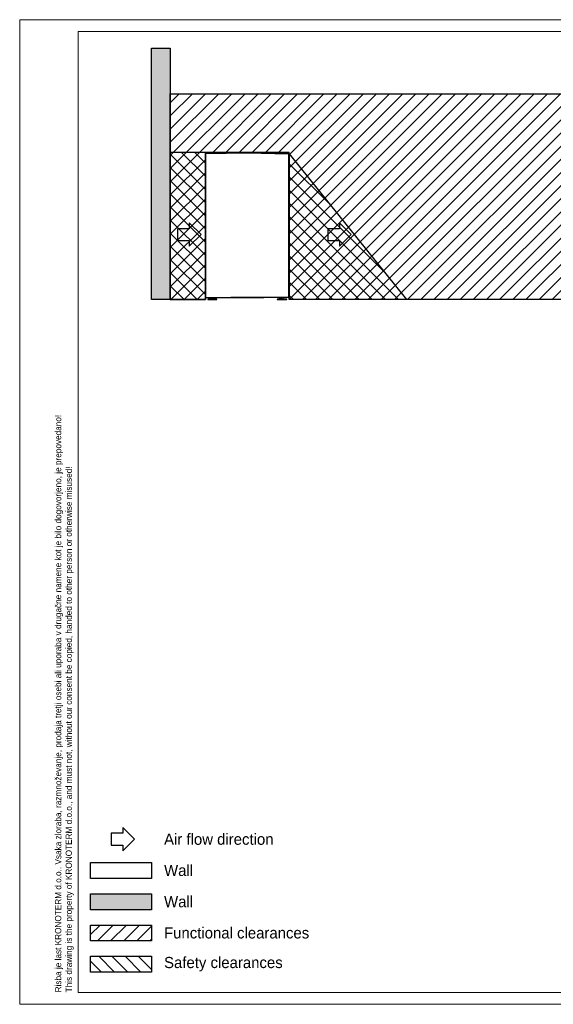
# Model space of a CAD drawing. Header units: millimetres. Extents: x 0 to 39025, y -31299 to 8400.
# Tile 1 of 256: x 0 to 4555, y -31299 to -22899. Entities that reach past the tile are written whole.
import ezdxf

# ---------------------------------------------------------------- set-up
doc = ezdxf.new("R2010")
doc.units = ezdxf.units.MM
for name, color, linetype in [('ANOTACIJE', 7, 'Continuous'), ('FORMAT', 7, 'Continuous'), ('ODMIKI funkcionalni', 253, 'Continuous'), ('ODMIKI varnostni', 252, 'Continuous'), ('SREDNJICE_IN_TOCKE', 252, 'Continuous')]:
    doc.layers.add(name, color=color, linetype=linetype)
doc.styles.add('SLDTEXTSTYLE0', font='Montserrat-Regular.ttf', dxfattribs={"bigfont": 'bigfont'})
doc.styles.add('SLDTEXTSTYLE2', font='arial.ttf', dxfattribs={"width": 0.948, "bigfont": 'bigfont'})
doc.styles.add('SLDTEXTSTYLE3', font='arial.ttf', dxfattribs={"width": 0.948})

# ---------------------------------------------------------------- blocks, each defined once
blk = doc.blocks.new('SW_NOTE_0_1')
at = {"layer": 'ANOTACIJE', "color": 0, "char_height": 2.64583, "attachment_point": 1, "rotation": 90}
for s, insert, style in [('Risba je last KRONOTERM d.o.o.. Vsaka zloraba, razmnoževanje, prodaja tretji osebi ali uporaba v drugačne namene kot je bilo dogovorjeno, je prepovedano!', (-3.41, 0), 'SLDTEXTSTYLE2'), ('This drawing is the property of KRONOTERM d.o.o., and must not, without our consent be copied, handed to other person or otherwise misused!', (1.12, 0), 'SLDTEXTSTYLE3')]:
    blk.add_mtext(s, dxfattribs=dict(at, insert=insert, style=style))
blk = doc.blocks.new('PUŠČICA')
at = {"ltscale": 10}
for p, q in [((0, 0), (-50, 50)), ((-50, 50), (-50, 25)), ((-100, 25), (-100, -25)), ((-50, 25), (-100, 25)), ((-50, -50), (0, 0)), ((-100, -25), (-50, -25)), ((-50, -25), (-50, -50))]:
    blk.add_line(p, q, dxfattribs=at)
blk = doc.blocks.new('*U64')
at = {"lineweight": 25}
for p, q in [((2, 558.3), (2, 17.6)), ((69.1, 12), (69.1, 2.5)), ((86.1, 12), (86.1, 2.5)), ((628.9, 14.3), (628.9, 2.5)), ((645.9, 14.3), (645.9, 2.5))]:
    blk.add_line(p, q, dxfattribs=at)
for points in [[(19.5, 0), (98.1, 0), (98.1, 2.5), (19.5, 2.5)], [(611.9, 0), (695.9, 0), (695.9, 2.5), (611.9, 2.5)]]:
    blk.add_lwpolyline(points, close=True, dxfattribs=at)
for points, knots in [([(2.9, 1247.8), (2.9, 1247.8), (2.3, 1247.7), (2.3, 1247.7), (2.3, 1247.7), (1.8, 1247.6), (1.8, 1247.6), (1.8, 1247.6), (1.3, 1247.3), (1.3, 1247.3), (1.3, 1247.3), (0.8, 1246.9), (0.8, 1246.9), (0.8, 1246.9), (0.5, 1246.5), (0.5, 1246.5), (0.5, 1246.5), (0.2, 1246), (0.2, 1246), (0.2, 1246), (0.1, 1245.4), (0.1, 1245.4), (0.1, 1245.4), (0, 1244.9), (0, 1244.9)], [0, 0, 0, 0, 1, 1, 1, 2, 2, 2, 3, 3, 3, 4, 4, 4, 5, 5, 5, 6, 6, 6, 7, 7, 7, 8, 8, 8, 8]), ([(2, 1242.6), (2, 1242.6), (1.3, 1242.7), (1.3, 1242.7), (1.3, 1242.7), (0.7, 1242.7), (0.7, 1242.7), (0.7, 1242.7), (0.3, 1242.8), (0.3, 1242.8), (0.3, 1242.8), (0, 1242.9), (0, 1242.9), (0, 1242.9), (0, 1243), (0, 1243), (0, 1243), (0.3, 1243.1), (0.3, 1243.1), (0.3, 1243.1), (0.8, 1243.2), (0.8, 1243.2), (0.8, 1243.2), (1.4, 1243.3), (1.4, 1243.3)], [0, 0, 0, 0, 1, 1, 1, 2, 2, 2, 3, 3, 3, 4, 4, 4, 5, 5, 5, 6, 6, 6, 7, 7, 7, 8, 8, 8, 8]), ([(2.9, 1246.8), (2.9, 1246.8), (2.5, 1246.8), (2.5, 1246.8), (2.5, 1246.8), (2.2, 1246.6), (2.2, 1246.6), (2.2, 1246.6), (1.8, 1246.5), (1.8, 1246.5), (1.8, 1246.5), (1.6, 1246.2), (1.6, 1246.2), (1.6, 1246.2), (1.3, 1245.9), (1.3, 1245.9), (1.3, 1245.9), (1.2, 1245.6), (1.2, 1245.6), (1.2, 1245.6), (1.1, 1245.3), (1.1, 1245.3), (1.1, 1245.3), (1, 1244.9), (1, 1244.9)], [0, 0, 0, 0, 1, 1, 1, 2, 2, 2, 3, 3, 3, 4, 4, 4, 5, 5, 5, 6, 6, 6, 7, 7, 7, 8, 8, 8, 8]), ([(2, 1242.6), (2, 1242.6), (1.7, 1242.7), (1.7, 1242.7), (1.7, 1242.7), (1.3, 1242.7), (1.3, 1242.7), (1.3, 1242.7), (1.1, 1242.8), (1.1, 1242.8), (1.1, 1242.8), (1, 1242.9), (1, 1242.9), (1, 1242.9), (1, 1243), (1, 1243), (1, 1243), (1.2, 1243.1), (1.2, 1243.1), (1.2, 1243.1), (1.4, 1243.2), (1.4, 1243.2), (1.4, 1243.2), (1.7, 1243.3), (1.7, 1243.3)], [0, 0, 0, 0, 1, 1, 1, 2, 2, 2, 3, 3, 3, 4, 4, 4, 5, 5, 5, 6, 6, 6, 7, 7, 7, 8, 8, 8, 8]), ([(1.1, 1244.8), (1.1, 1244.8), (1.2, 1245.2), (1.2, 1245.2), (1.2, 1245.2), (1.3, 1245.5), (1.3, 1245.5), (1.3, 1245.5), (1.4, 1245.8), (1.4, 1245.8), (1.4, 1245.8), (1.6, 1246.1), (1.6, 1246.1), (1.6, 1246.1), (1.9, 1246.3), (1.9, 1246.3), (1.9, 1246.3), (2.2, 1246.5), (2.2, 1246.5), (2.2, 1246.5), (2.5, 1246.6), (2.5, 1246.6), (2.5, 1246.6), (2.9, 1246.7), (2.9, 1246.7)], [0, 0, 0, 0, 1, 1, 1, 2, 2, 2, 3, 3, 3, 4, 4, 4, 5, 5, 5, 6, 6, 6, 7, 7, 7, 8, 8, 8, 8]), ([(1.6, 1244.6), (1.6, 1244.6), (1.7, 1244.4), (1.7, 1244.4), (1.7, 1244.4), (1.8, 1244), (1.8, 1244), (1.8, 1244), (1.9, 1243.3), (1.9, 1243.3), (1.9, 1243.3), (2, 1242.6), (2, 1242.6)], [0, 0, 0, 0, 1, 1, 1, 2, 2, 2, 3, 3, 3, 4, 4, 4, 4]), ([(1.7, 1243.6), (1.7, 1243.6), (1.7, 1243.5), (1.7, 1243.5), (1.7, 1243.5), (1.8, 1243.3), (1.8, 1243.3), (1.8, 1243.3), (1.9, 1243), (1.9, 1243), (1.9, 1243), (2, 1242.6), (2, 1242.6)], [0, 0, 0, 0, 1, 1, 1, 2, 2, 2, 3, 3, 3, 4, 4, 4, 4]), ([(2.1, 1244.8), (2.1, 1244.8), (2.1, 1245), (2.1, 1245), (2.1, 1245), (2.2, 1245.2), (2.2, 1245.2), (2.2, 1245.2), (2.3, 1245.3), (2.3, 1245.3), (2.3, 1245.3), (2.3, 1245.4), (2.3, 1245.4), (2.3, 1245.4), (2.5, 1245.5), (2.5, 1245.5), (2.5, 1245.5), (2.6, 1245.6), (2.6, 1245.6), (2.6, 1245.6), (2.8, 1245.6), (2.8, 1245.6), (2.8, 1245.6), (2.9, 1245.6), (2.9, 1245.6)], [0, 0, 0, 0, 1, 1, 1, 2, 2, 2, 3, 3, 3, 4, 4, 4, 5, 5, 5, 6, 6, 6, 7, 7, 7, 8, 8, 8, 8]), ([(2.9, 1247.8), (2.9, 1247.8), (2.9, 1247.7), (2.9, 1247.7), (2.9, 1247.7), (2.9, 1247.5), (2.9, 1247.5), (2.9, 1247.5), (2.9, 1247.2), (2.9, 1247.2), (2.9, 1247.2), (2.9, 1246.8), (2.9, 1246.8), (2.9, 1246.8), (2.9, 1246.3), (2.9, 1246.3), (2.9, 1246.3), (2.9, 1246), (2.9, 1246), (2.9, 1246), (2.9, 1245.8), (2.9, 1245.8), (2.9, 1245.8), (2.9, 1245.7), (2.9, 1245.7)], [0, 0, 0, 0, 1, 1, 1, 2, 2, 2, 3, 3, 3, 4, 4, 4, 5, 5, 5, 6, 6, 6, 7, 7, 7, 8, 8, 8, 8]), ([(68.2, 1246.3), (68.2, 1246.3), (68.2, 1246.5), (68.2, 1246.5), (68.2, 1246.5), (68.1, 1246.6), (68.1, 1246.6), (68.1, 1246.6), (68, 1246.8), (68, 1246.8), (68, 1246.8), (67.9, 1246.9), (67.9, 1246.9), (67.9, 1246.9), (67.8, 1247), (67.8, 1247), (67.8, 1247), (67.7, 1247), (67.7, 1247), (67.7, 1247), (67.5, 1247.1), (67.5, 1247.1), (67.5, 1247.1), (67.4, 1247.1), (67.4, 1247.1)], [0, 0, 0, 0, 1, 1, 1, 2, 2, 2, 3, 3, 3, 4, 4, 4, 5, 5, 5, 6, 6, 6, 7, 7, 7, 8, 8, 8, 8]), ([(69.2, 1246.5), (69.2, 1246.5), (69.1, 1246.8), (69.1, 1246.8), (69.1, 1246.8), (69, 1247.1), (69, 1247.1), (69, 1247.1), (69, 1247.1), (69, 1247.1)], [0, 0, 0, 0, 1, 1, 1, 2, 2, 2, 3, 3, 3, 3]), ([(74.2, 1246.5), (74.2, 1246.5), (74.2, 1246.8), (74.2, 1246.8), (74.2, 1246.8), (74.2, 1247), (74.2, 1247), (74.2, 1247), (74.2, 1247.2), (74.2, 1247.2), (74.2, 1247.2), (74.1, 1247.3), (74.1, 1247.3)], [0, 0, 0, 0, 1, 1, 1, 2, 2, 2, 3, 3, 3, 4, 4, 4, 4]), ([(356.5, 1253.4), (356.5, 1253.4), (356.5, 1253.5), (356.5, 1253.5), (356.5, 1253.5), (356.5, 1253.8), (356.5, 1253.8), (356.5, 1253.8), (356.5, 1254.1), (356.5, 1254.1), (356.5, 1254.1), (356.5, 1254.5), (356.5, 1254.5), (356.5, 1254.5), (356.5, 1254.9), (356.5, 1254.9), (356.5, 1254.9), (356.5, 1255.2), (356.5, 1255.2), (356.5, 1255.2), (356.5, 1255.5), (356.5, 1255.5), (356.5, 1255.5), (356.5, 1255.6), (356.5, 1255.6)], [0, 0, 0, 0, 1, 1, 1, 2, 2, 2, 3, 3, 3, 4, 4, 4, 5, 5, 5, 6, 6, 6, 7, 7, 7, 8, 8, 8, 8]), ([(356.5, 1253.4), (356.5, 1253.4), (356.5, 1253.4), (356.5, 1253.4), (356.5, 1253.4), (356.5, 1253.4), (356.5, 1253.4), (356.5, 1253.4), (356.5, 1253.3), (356.5, 1253.3), (356.5, 1253.3), (356.5, 1253.2), (356.5, 1253.2), (356.5, 1253.2), (356.5, 1253.1), (356.5, 1253.1), (356.5, 1253.1), (356.5, 1253), (356.5, 1253), (356.5, 1253), (356.5, 1252.8), (356.5, 1252.8), (356.5, 1252.8), (356.5, 1252.6), (356.5, 1252.6)], [0, 0, 0, 0, 1, 1, 1, 2, 2, 2, 3, 3, 3, 4, 4, 4, 5, 5, 5, 6, 6, 6, 7, 7, 7, 8, 8, 8, 8]), ([(357.4, 1250.4), (357.4, 1250.4), (357.4, 1250.8), (357.4, 1250.8), (357.4, 1250.8), (357.4, 1251.1), (357.4, 1251.1), (357.4, 1251.1), (357.4, 1251.5), (357.4, 1251.5), (357.4, 1251.5), (357.4, 1251.8), (357.4, 1251.8), (357.4, 1251.8), (357.4, 1252), (357.4, 1252), (357.4, 1252), (357.4, 1252.2), (357.4, 1252.2), (357.4, 1252.2), (357.4, 1252.3), (357.4, 1252.3), (357.4, 1252.3), (357.4, 1252.4), (357.4, 1252.4)], [0, 0, 0, 0, 1, 1, 1, 2, 2, 2, 3, 3, 3, 4, 4, 4, 5, 5, 5, 6, 6, 6, 7, 7, 7, 8, 8, 8, 8]), ([(357.5, 1255.6), (357.5, 1255.6), (357.5, 1255.6), (357.5, 1255.6), (357.5, 1255.6), (357.5, 1255.6), (357.5, 1255.6), (357.5, 1255.6), (357.5, 1255.6), (357.5, 1255.6), (357.5, 1255.6), (357.5, 1255.6), (357.5, 1255.6), (357.5, 1255.6), (357.5, 1255.6), (357.5, 1255.6), (357.5, 1255.6), (357.5, 1255.6), (357.5, 1255.6), (357.5, 1255.6), (357.5, 1255.6), (357.5, 1255.6), (357.5, 1255.6), (357.5, 1255.6), (357.5, 1255.6)], [0, 0, 0, 0, 1, 1, 1, 2, 2, 2, 3, 3, 3, 4, 4, 4, 5, 5, 5, 6, 6, 6, 7, 7, 7, 8, 8, 8, 8]), ([(357.5, 1254.6), (357.5, 1254.6), (357.5, 1254.6), (357.5, 1254.6), (357.5, 1254.6), (357.5, 1254.6), (357.5, 1254.6), (357.5, 1254.6), (357.5, 1254.6), (357.5, 1254.6), (357.5, 1254.6), (357.5, 1254.6), (357.5, 1254.6), (357.5, 1254.6), (357.5, 1254.6), (357.5, 1254.6)], [0, 0, 0, 0, 1, 1, 1, 2, 2, 2, 3, 3, 3, 4, 4, 4, 5, 5, 5, 5]), ([(357.6, 1252.4), (357.6, 1252.4), (357.6, 1252.3), (357.6, 1252.3), (357.6, 1252.3), (357.6, 1252.2), (357.6, 1252.2), (357.6, 1252.2), (357.6, 1252), (357.6, 1252), (357.6, 1252), (357.6, 1251.8), (357.6, 1251.8), (357.6, 1251.8), (357.6, 1251.5), (357.6, 1251.5), (357.6, 1251.5), (357.6, 1251.1), (357.6, 1251.1), (357.6, 1251.1), (357.6, 1250.8), (357.6, 1250.8), (357.6, 1250.8), (357.6, 1250.4), (357.6, 1250.4)], [0, 0, 0, 0, 1, 1, 1, 2, 2, 2, 3, 3, 3, 4, 4, 4, 5, 5, 5, 6, 6, 6, 7, 7, 7, 8, 8, 8, 8]), ([(358.5, 1255.6), (358.5, 1255.6), (358.5, 1255.5), (358.5, 1255.5), (358.5, 1255.5), (358.5, 1255.2), (358.5, 1255.2), (358.5, 1255.2), (358.5, 1254.9), (358.5, 1254.9), (358.5, 1254.9), (358.5, 1254.5), (358.5, 1254.5), (358.5, 1254.5), (358.5, 1254.1), (358.5, 1254.1), (358.5, 1254.1), (358.5, 1253.8), (358.5, 1253.8), (358.5, 1253.8), (358.5, 1253.5), (358.5, 1253.5), (358.5, 1253.5), (358.5, 1253.4), (358.5, 1253.4)], [0, 0, 0, 0, 1, 1, 1, 2, 2, 2, 3, 3, 3, 4, 4, 4, 5, 5, 5, 6, 6, 6, 7, 7, 7, 8, 8, 8, 8]), ([(358.5, 1252.6), (358.5, 1252.6), (358.5, 1252.8), (358.5, 1252.8), (358.5, 1252.8), (358.5, 1253), (358.5, 1253), (358.5, 1253), (358.5, 1253.1), (358.5, 1253.1), (358.5, 1253.1), (358.5, 1253.2), (358.5, 1253.2), (358.5, 1253.2), (358.5, 1253.3), (358.5, 1253.3), (358.5, 1253.3), (358.5, 1253.4), (358.5, 1253.4), (358.5, 1253.4), (358.5, 1253.4), (358.5, 1253.4), (358.5, 1253.4), (358.5, 1253.4), (358.5, 1253.4)], [0, 0, 0, 0, 1, 1, 1, 2, 2, 2, 3, 3, 3, 4, 4, 4, 5, 5, 5, 6, 6, 6, 7, 7, 7, 8, 8, 8, 8]), ([(640.9, 1247.3), (640.9, 1247.3), (640.8, 1247.2), (640.8, 1247.2), (640.8, 1247.2), (640.8, 1247), (640.8, 1247), (640.8, 1247), (640.8, 1246.8), (640.8, 1246.8), (640.8, 1246.8), (640.8, 1246.5), (640.8, 1246.5)], [0, 0, 0, 0, 1, 1, 1, 2, 2, 2, 3, 3, 3, 4, 4, 4, 4]), ([(645.8, 1246.5), (645.8, 1246.5), (645.9, 1246.8), (645.9, 1246.8), (645.9, 1246.8), (646, 1247.1), (646, 1247.1), (646, 1247.1), (646, 1247.1), (646, 1247.1)], [0, 0, 0, 0, 1, 1, 1, 2, 2, 2, 3, 3, 3, 3]), ([(646.8, 1246.3), (646.8, 1246.3), (646.8, 1246.5), (646.8, 1246.5), (646.8, 1246.5), (646.9, 1246.6), (646.9, 1246.6), (646.9, 1246.6), (647, 1246.8), (647, 1246.8), (647, 1246.8), (647.1, 1246.9), (647.1, 1246.9), (647.1, 1246.9), (647.2, 1247), (647.2, 1247), (647.2, 1247), (647.3, 1247), (647.3, 1247), (647.3, 1247), (647.5, 1247.1), (647.5, 1247.1), (647.5, 1247.1), (647.6, 1247.1), (647.6, 1247.1)], [0, 0, 0, 0, 1, 1, 1, 2, 2, 2, 3, 3, 3, 4, 4, 4, 5, 5, 5, 6, 6, 6, 7, 7, 7, 8, 8, 8, 8]), ([(712.1, 1245.7), (712.1, 1245.7), (712.1, 1245.8), (712.1, 1245.8), (712.1, 1245.8), (712.1, 1246), (712.1, 1246), (712.1, 1246), (712.1, 1246.3), (712.1, 1246.3), (712.1, 1246.3), (712.1, 1246.8), (712.1, 1246.8), (712.1, 1246.8), (712.1, 1247.2), (712.1, 1247.2), (712.1, 1247.2), (712.1, 1247.5), (712.1, 1247.5), (712.1, 1247.5), (712.1, 1247.7), (712.1, 1247.7), (712.1, 1247.7), (712.1, 1247.8), (712.1, 1247.8)], [0, 0, 0, 0, 1, 1, 1, 2, 2, 2, 3, 3, 3, 4, 4, 4, 5, 5, 5, 6, 6, 6, 7, 7, 7, 8, 8, 8, 8]), ([(712.1, 1247.8), (712.1, 1247.8), (712.1, 1247.8), (712.1, 1247.8), (712.1, 1247.8), (712.1, 1247.8), (712.1, 1247.8)], [0, 0, 0, 0, 1, 1, 1, 2, 2, 2, 2]), ([(712.1, 1247.8), (712.1, 1247.8), (712.7, 1247.7), (712.7, 1247.7), (712.7, 1247.7), (713.2, 1247.6), (713.2, 1247.6), (713.2, 1247.6), (713.7, 1247.3), (713.7, 1247.3), (713.7, 1247.3), (714.1, 1246.9), (714.1, 1246.9), (714.1, 1246.9), (714.5, 1246.5), (714.5, 1246.5), (714.5, 1246.5), (714.8, 1246), (714.8, 1246), (714.8, 1246), (714.9, 1245.4), (714.9, 1245.4), (714.9, 1245.4), (715, 1244.9), (715, 1244.9)], [0, 0, 0, 0, 1, 1, 1, 2, 2, 2, 3, 3, 3, 4, 4, 4, 5, 5, 5, 6, 6, 6, 7, 7, 7, 8, 8, 8, 8]), ([(712.1, 1246.8), (712.1, 1246.8), (712.5, 1246.8), (712.5, 1246.8), (712.5, 1246.8), (712.8, 1246.6), (712.8, 1246.6), (712.8, 1246.6), (713.2, 1246.5), (713.2, 1246.5), (713.2, 1246.5), (713.4, 1246.2), (713.4, 1246.2), (713.4, 1246.2), (713.7, 1245.9), (713.7, 1245.9), (713.7, 1245.9), (713.8, 1245.6), (713.8, 1245.6), (713.8, 1245.6), (713.9, 1245.3), (713.9, 1245.3), (713.9, 1245.3), (714, 1244.9), (714, 1244.9)], [0, 0, 0, 0, 1, 1, 1, 2, 2, 2, 3, 3, 3, 4, 4, 4, 5, 5, 5, 6, 6, 6, 7, 7, 7, 8, 8, 8, 8]), ([(712.1, 1246.7), (712.1, 1246.7), (712.5, 1246.6), (712.5, 1246.6), (712.5, 1246.6), (712.8, 1246.5), (712.8, 1246.5), (712.8, 1246.5), (713.1, 1246.3), (713.1, 1246.3), (713.1, 1246.3), (713.4, 1246.1), (713.4, 1246.1), (713.4, 1246.1), (713.6, 1245.8), (713.6, 1245.8), (713.6, 1245.8), (713.7, 1245.5), (713.7, 1245.5), (713.7, 1245.5), (713.8, 1245.2), (713.8, 1245.2), (713.8, 1245.2), (713.9, 1244.8), (713.9, 1244.8)], [0, 0, 0, 0, 1, 1, 1, 2, 2, 2, 3, 3, 3, 4, 4, 4, 5, 5, 5, 6, 6, 6, 7, 7, 7, 8, 8, 8, 8]), ([(712.1, 1245.6), (712.1, 1245.6), (712.2, 1245.6), (712.2, 1245.6), (712.2, 1245.6), (712.4, 1245.6), (712.4, 1245.6), (712.4, 1245.6), (712.5, 1245.5), (712.5, 1245.5), (712.5, 1245.5), (712.7, 1245.4), (712.7, 1245.4), (712.7, 1245.4), (712.7, 1245.3), (712.7, 1245.3), (712.7, 1245.3), (712.8, 1245.2), (712.8, 1245.2), (712.8, 1245.2), (712.9, 1245), (712.9, 1245), (712.9, 1245), (712.9, 1244.8), (712.9, 1244.8)], [0, 0, 0, 0, 1, 1, 1, 2, 2, 2, 3, 3, 3, 4, 4, 4, 5, 5, 5, 6, 6, 6, 7, 7, 7, 8, 8, 8, 8]), ([(713, 1242.6), (713, 1242.6), (713.1, 1243.3), (713.1, 1243.3), (713.1, 1243.3), (713.2, 1244), (713.2, 1244), (713.2, 1244), (713.3, 1244.4), (713.3, 1244.4), (713.3, 1244.4), (713.4, 1244.6), (713.4, 1244.6)], [0, 0, 0, 0, 1, 1, 1, 2, 2, 2, 3, 3, 3, 4, 4, 4, 4]), ([(713, 1242.6), (713, 1242.6), (713.1, 1243), (713.1, 1243), (713.1, 1243), (713.2, 1243.3), (713.2, 1243.3), (713.2, 1243.3), (713.3, 1243.5), (713.3, 1243.5), (713.3, 1243.5), (713.3, 1243.6), (713.3, 1243.6)], [0, 0, 0, 0, 1, 1, 1, 2, 2, 2, 3, 3, 3, 4, 4, 4, 4]), ([(713.6, 1243.3), (713.6, 1243.3), (714.2, 1243.2), (714.2, 1243.2), (714.2, 1243.2), (714.7, 1243.1), (714.7, 1243.1), (714.7, 1243.1), (715, 1243), (715, 1243), (715, 1243), (715, 1242.9), (715, 1242.9), (715, 1242.9), (714.7, 1242.8), (714.7, 1242.8), (714.7, 1242.8), (714.3, 1242.7), (714.3, 1242.7), (714.3, 1242.7), (713.7, 1242.7), (713.7, 1242.7), (713.7, 1242.7), (713, 1242.6), (713, 1242.6)], [0, 0, 0, 0, 1, 1, 1, 2, 2, 2, 3, 3, 3, 4, 4, 4, 5, 5, 5, 6, 6, 6, 7, 7, 7, 8, 8, 8, 8]), ([(713.3, 1243.3), (713.3, 1243.3), (713.6, 1243.2), (713.6, 1243.2), (713.6, 1243.2), (713.8, 1243.1), (713.8, 1243.1), (713.8, 1243.1), (714, 1243), (714, 1243), (714, 1243), (714, 1242.9), (714, 1242.9), (714, 1242.9), (713.9, 1242.8), (713.9, 1242.8), (713.9, 1242.8), (713.6, 1242.7), (713.6, 1242.7), (713.6, 1242.7), (713.3, 1242.7), (713.3, 1242.7), (713.3, 1242.7), (713, 1242.6), (713, 1242.6)], [0, 0, 0, 0, 1, 1, 1, 2, 2, 2, 3, 3, 3, 4, 4, 4, 5, 5, 5, 6, 6, 6, 7, 7, 7, 8, 8, 8, 8]), ([(0, 86.9), (0, 86.9), (0, 86.9), (0, 86.9), (0, 86.9), (0, 86.9), (0, 86.9)], [0, 0, 0, 0, 1, 1, 1, 2, 2, 2, 2]), ([(0, 17.6), (0, 17.6), (0, 17.6), (0, 17.6), (0, 17.6), (0, 17.6), (0, 17.6)], [0, 0, 0, 0, 1, 1, 1, 2, 2, 2, 2]), ([(0.2, 17.6), (0.2, 17.6), (0.3, 17.4), (0.3, 17.4), (0.3, 17.4), (0.6, 17.1), (0.6, 17.1), (0.6, 17.1), (0.9, 16.9), (0.9, 16.9), (0.9, 16.9), (1.2, 16.7), (1.2, 16.7), (1.2, 16.7), (1.6, 16.6), (1.6, 16.6), (1.6, 16.6), (2, 16.5), (2, 16.5)], [0, 0, 0, 0, 1, 1, 1, 2, 2, 2, 3, 3, 3, 4, 4, 4, 5, 5, 5, 6, 6, 6, 6]), ([(1.7, 17.6), (1.7, 17.6), (1.6, 17.6), (1.6, 17.6), (1.6, 17.6), (1.5, 17.6), (1.5, 17.6), (1.5, 17.6), (1.4, 17.6), (1.4, 17.6), (1.4, 17.6), (1.3, 17.6), (1.3, 17.6), (1.3, 17.6), (1.3, 17.6), (1.3, 17.6), (1.3, 17.6), (1.2, 17.6), (1.2, 17.6), (1.2, 17.6), (1.1, 17.6), (1.1, 17.6), (1.1, 17.6), (1.1, 17.6), (1.1, 17.6)], [0, 0, 0, 0, 1, 1, 1, 2, 2, 2, 3, 3, 3, 4, 4, 4, 5, 5, 5, 6, 6, 6, 7, 7, 7, 8, 8, 8, 8]), ([(1.7, 17.6), (1.7, 17.6), (1.8, 17.6), (1.8, 17.6), (1.8, 17.6), (2, 17.6), (2, 17.6)], [0, 0, 0, 0, 1, 1, 1, 2, 2, 2, 2]), ([(68.1, 12), (68.1, 12), (68.3, 12), (68.3, 12), (68.3, 12), (68.8, 12), (68.8, 12), (68.8, 12), (69.7, 12), (69.7, 12), (69.7, 12), (70.9, 12), (70.9, 12), (70.9, 12), (72.3, 12), (72.3, 12), (72.3, 12), (74, 12), (74, 12), (74, 12), (75.7, 12), (75.7, 12), (75.7, 12), (77.6, 12), (77.6, 12), (77.6, 12), (79.5, 12), (79.5, 12), (79.5, 12), (81.2, 12), (81.2, 12), (81.2, 12), (82.9, 12), (82.9, 12), (82.9, 12), (84.3, 12), (84.3, 12), (84.3, 12), (85.5, 12), (85.5, 12), (85.5, 12), (86.4, 12), (86.4, 12), (86.4, 12), (86.9, 12), (86.9, 12), (86.9, 12), (87.1, 12), (87.1, 12)], [0, 0, 0, 0, 1, 1, 1, 2, 2, 2, 3, 3, 3, 4, 4, 4, 5, 5, 5, 6, 6, 6, 7, 7, 7, 8, 8, 8, 9, 9, 9, 10, 10, 10, 11, 11, 11, 12, 12, 12, 13, 13, 13, 14, 14, 14, 15, 15, 15, 16, 16, 16, 16]), ([(256.2, 16.5), (256.2, 16.5), (256.3, 16.5), (256.3, 16.5), (256.3, 16.5), (256.9, 16.5), (256.9, 16.5), (256.9, 16.5), (257.8, 16.5), (257.8, 16.5), (257.8, 16.5), (259, 16.5), (259, 16.5), (259, 16.5), (260.5, 16.5), (260.5, 16.5), (260.5, 16.5), (262.2, 16.5), (262.2, 16.5), (262.2, 16.5), (264.2, 16.5), (264.2, 16.5), (264.2, 16.5), (266.3, 16.5), (266.3, 16.5), (266.3, 16.5), (268.6, 16.5), (268.6, 16.5), (268.6, 16.5), (270.9, 16.5), (270.9, 16.5), (270.9, 16.5), (273.2, 16.5), (273.2, 16.5), (273.2, 16.5), (275.5, 16.5), (275.5, 16.5), (275.5, 16.5), (277.6, 16.5), (277.6, 16.5), (277.6, 16.5), (279.5, 16.5), (279.5, 16.5)], [0, 0, 0, 0, 1, 1, 1, 2, 2, 2, 3, 3, 3, 4, 4, 4, 5, 5, 5, 6, 6, 6, 7, 7, 7, 8, 8, 8, 9, 9, 9, 10, 10, 10, 11, 11, 11, 12, 12, 12, 13, 13, 13, 14, 14, 14, 14]), ([(262.3, 16.5), (262.3, 16.5), (262.2, 16.5), (262.2, 16.5), (262.2, 16.5), (260.5, 16.5), (260.5, 16.5), (260.5, 16.5), (259, 16.5), (259, 16.5), (259, 16.5), (257.8, 16.5), (257.8, 16.5), (257.8, 16.5), (256.9, 16.5), (256.9, 16.5), (256.9, 16.5), (256.3, 16.5), (256.3, 16.5), (256.3, 16.5), (256.2, 16.5), (256.2, 16.5)], [0, 0, 0, 0, 1, 1, 1, 2, 2, 2, 3, 3, 3, 4, 4, 4, 5, 5, 5, 6, 6, 6, 7, 7, 7, 7]), ([(627.9, 14.3), (627.9, 14.3), (628.1, 14.3), (628.1, 14.3), (628.1, 14.3), (628.6, 14.3), (628.6, 14.3), (628.6, 14.3), (629.5, 14.3), (629.5, 14.3), (629.5, 14.3), (630.7, 14.3), (630.7, 14.3), (630.7, 14.3), (632.1, 14.3), (632.1, 14.3), (632.1, 14.3), (633.8, 14.3), (633.8, 14.3), (633.8, 14.3), (635.5, 14.3), (635.5, 14.3), (635.5, 14.3), (637.4, 14.3), (637.4, 14.3), (637.4, 14.3), (639.3, 14.3), (639.3, 14.3), (639.3, 14.3), (641, 14.3), (641, 14.3), (641, 14.3), (642.7, 14.3), (642.7, 14.3), (642.7, 14.3), (644.1, 14.3), (644.1, 14.3), (644.1, 14.3), (645.3, 14.3), (645.3, 14.3), (645.3, 14.3), (646.2, 14.3), (646.2, 14.3), (646.2, 14.3), (646.7, 14.3), (646.7, 14.3), (646.7, 14.3), (646.9, 14.3), (646.9, 14.3)], [0, 0, 0, 0, 1, 1, 1, 2, 2, 2, 3, 3, 3, 4, 4, 4, 5, 5, 5, 6, 6, 6, 7, 7, 7, 8, 8, 8, 9, 9, 9, 10, 10, 10, 11, 11, 11, 12, 12, 12, 13, 13, 13, 14, 14, 14, 15, 15, 15, 16, 16, 16, 16]), ([(713, 17.6), (713, 17.6), (713.7, 17.6), (713.7, 17.6), (713.7, 17.6), (714.3, 17.6), (714.3, 17.6), (714.3, 17.6), (714.7, 17.6), (714.7, 17.6), (714.7, 17.6), (715, 17.6), (715, 17.6), (715, 17.6), (715, 17.6), (715, 17.6)], [0, 0, 0, 0, 1, 1, 1, 2, 2, 2, 3, 3, 3, 4, 4, 4, 5, 5, 5, 5]), ([(713, 16.5), (713, 16.5), (713, 16.6), (713, 16.6), (713, 16.6), (713, 16.9), (713, 16.9), (713, 16.9), (713, 17.2), (713, 17.2), (713, 17.2), (713, 17.6), (713, 17.6)], [0, 0, 0, 0, 1, 1, 1, 2, 2, 2, 3, 3, 3, 4, 4, 4, 4]), ([(714.8, 17.6), (714.8, 17.6), (714.7, 17.4), (714.7, 17.4), (714.7, 17.4), (714.4, 17.1), (714.4, 17.1), (714.4, 17.1), (714.1, 16.9), (714.1, 16.9), (714.1, 16.9), (713.8, 16.7), (713.8, 16.7), (713.8, 16.7), (713.4, 16.6), (713.4, 16.6), (713.4, 16.6), (713, 16.5), (713, 16.5)], [0, 0, 0, 0, 1, 1, 1, 2, 2, 2, 3, 3, 3, 4, 4, 4, 5, 5, 5, 6, 6, 6, 6]), ([(713.3, 17.6), (713.3, 17.6), (713.2, 17.6), (713.2, 17.6), (713.2, 17.6), (713, 17.6), (713, 17.6)], [0, 0, 0, 0, 1, 1, 1, 2, 2, 2, 2])]:
    blk.add_open_spline(points, degree=3, knots=knots, dxfattribs=at)
for points in [[(0, 1244.9), (0, 1244.9), (1, 1244.9), (1, 1244.9)], [(0, 1244.9), (0, 1244.9), (0, 1243), (0, 1243)], [(0, 558.3), (0, 558.3), (0, 1243), (0, 1243)], [(1, 1244.9), (1, 1244.9), (1, 1243.2), (1, 1243.2)], [(2.1, 1244.8), (2.1, 1244.8), (1.1, 1244.8), (1.1, 1244.8)], [(1.1, 1243.2), (1.1, 1243.2), (1.1, 1244.8), (1.1, 1244.8)], [(1.6, 1244.6), (1.6, 1244.6), (1.4, 1244.6), (1.4, 1244.6)], [(1.4, 1244.6), (1.4, 1244.6), (1.4, 1243.6), (1.4, 1243.6)], [(1.4, 1243.6), (1.4, 1243.6), (1.7, 1243.6), (1.7, 1243.6)], [(1.4, 1243.3), (1.4, 1243.3), (1.7, 1243.3), (1.7, 1243.3)], [(1.4, 1243.3), (1.4, 1243.3), (1.8, 1243.3), (1.8, 1243.3)], [(1.6, 1244.6), (1.6, 1244.6), (357.4, 1252.4), (357.4, 1252.4)], [(1.6, 1244.6), (1.6, 1244.6), (1.7, 1243.6), (1.7, 1243.6)], [(1.7, 1243.3), (1.7, 1243.3), (1.8, 1243.3), (1.8, 1243.3)], [(1.7, 1243.3), (1.7, 1243.3), (1.7, 1242.6), (1.7, 1242.6)], [(357.4, 1250.4), (357.4, 1250.4), (2, 1242.6), (2, 1242.6)], [(2, 558.3), (2, 558.3), (2, 1242.6), (2, 1242.6)], [(2.1, 1244.8), (2.1, 1244.8), (2.1, 1244.6), (2.1, 1244.6)], [(356.5, 1255.6), (356.5, 1255.6), (2.9, 1247.8), (2.9, 1247.8)], [(356.5, 1253.4), (356.5, 1253.4), (2.9, 1245.7), (2.9, 1245.7)], [(2.9, 1247.8), (2.9, 1247.8), (2.9, 1246.8), (2.9, 1246.8)], [(2.9, 1247.8), (2.9, 1247.8), (2.9, 1247.8), (2.9, 1247.8)], [(2.9, 1246.8), (2.9, 1246.8), (2.9, 1247.8), (2.9, 1247.8)], [(2.9, 1246.8), (2.9, 1246.8), (2.9, 1246.8), (2.9, 1246.8)], [(2.9, 1246.8), (2.9, 1246.8), (2.9, 1246.8), (2.9, 1246.8)], [(2.9, 1245.6), (2.9, 1245.6), (2.9, 1246.7), (2.9, 1246.7)], [(2.9, 1246.7), (2.9, 1246.7), (2.9, 1246.7), (2.9, 1246.7)], [(24.4, 1246.1), (24.4, 1246.1), (2.9, 1245.6), (2.9, 1245.6)], [(67.4, 1247.1), (67.4, 1247.1), (24.4, 1246.1), (24.4, 1246.1)], [(24.4, 1246.1), (24.4, 1246.1), (24.4, 1246.2), (24.4, 1246.2)], [(67.4, 1247.1), (67.4, 1247.1), (67.4, 1247.1), (67.4, 1247.1)], [(69.2, 1246.5), (69.2, 1246.5), (68.2, 1246.3), (68.2, 1246.3)], [(68.2, 1246), (68.2, 1246), (68.2, 1246.3), (68.2, 1246.3)], [(69.2, 1246.1), (69.2, 1246.1), (69.2, 1246.5), (69.2, 1246.5)], [(356.5, 1252.6), (356.5, 1252.6), (74.2, 1246.5), (74.2, 1246.5)], [(74.3, 1246.2), (74.3, 1246.2), (74.2, 1246.5), (74.2, 1246.5)], [(357.5, 1255.6), (357.5, 1255.6), (356.5, 1255.6), (356.5, 1255.6)], [(357.5, 1254.6), (357.5, 1254.6), (356.5, 1254.6), (356.5, 1254.6)], [(356.5, 1252.6), (356.5, 1252.6), (356.5, 1252.4), (356.5, 1252.4)], [(357.4, 1250.9), (357.4, 1250.9), (357.6, 1250.9), (357.6, 1250.9)], [(357.6, 1250.4), (357.6, 1250.4), (357.4, 1250.4), (357.4, 1250.4)], [(357.5, 1254.6), (357.5, 1254.6), (357.5, 1255.6), (357.5, 1255.6)], [(358.5, 1255.6), (358.5, 1255.6), (357.5, 1255.6), (357.5, 1255.6)], [(357.5, 1255.6), (357.5, 1255.6), (357.5, 1254.6), (357.5, 1254.6)], [(358.5, 1254.6), (358.5, 1254.6), (357.5, 1254.6), (357.5, 1254.6)], [(357.6, 1252.4), (357.6, 1252.4), (713.4, 1244.6), (713.4, 1244.6)], [(357.6, 1250.4), (357.6, 1250.4), (713, 1242.6), (713, 1242.6)], [(712.1, 1247.8), (712.1, 1247.8), (358.5, 1255.6), (358.5, 1255.6)], [(712.1, 1245.7), (712.1, 1245.7), (358.5, 1253.4), (358.5, 1253.4)], [(640.8, 1246.5), (640.8, 1246.5), (358.5, 1252.6), (358.5, 1252.6)], [(358.5, 1252.4), (358.5, 1252.4), (358.5, 1252.6), (358.5, 1252.6)], [(640.8, 1246.5), (640.8, 1246.5), (640.7, 1246.2), (640.7, 1246.2)], [(645.8, 1246.5), (645.8, 1246.5), (646.8, 1246.3), (646.8, 1246.3)], [(645.8, 1246.1), (645.8, 1246.1), (645.8, 1246.5), (645.8, 1246.5)], [(646.8, 1246), (646.8, 1246), (646.8, 1246.3), (646.8, 1246.3)], [(647.6, 1247.1), (647.6, 1247.1), (647.6, 1247.1), (647.6, 1247.1)], [(647.6, 1247.1), (647.6, 1247.1), (690.5, 1246.1), (690.5, 1246.1)], [(690.5, 1246.1), (690.5, 1246.1), (690.5, 1246.2), (690.5, 1246.2)], [(690.5, 1246.1), (690.5, 1246.1), (712.1, 1245.6), (712.1, 1245.6)], [(712.1, 1247.8), (712.1, 1247.8), (712.1, 1246.8), (712.1, 1246.8)], [(712.1, 1246.8), (712.1, 1246.8), (712.1, 1246.8), (712.1, 1246.8)], [(712.1, 1245.6), (712.1, 1245.6), (712.1, 1246.7), (712.1, 1246.7)], [(712.1, 1246.7), (712.1, 1246.7), (712.1, 1246.7), (712.1, 1246.7)], [(712.9, 1244.8), (712.9, 1244.8), (713.9, 1244.8), (713.9, 1244.8)], [(712.9, 1244.6), (712.9, 1244.6), (712.9, 1244.8), (712.9, 1244.8)], [(713, 17.6), (713, 17.6), (713, 1242.6), (713, 1242.6)], [(713.3, 1243.3), (713.3, 1243.3), (713.2, 1243.3), (713.2, 1243.3)], [(713.6, 1243.3), (713.6, 1243.3), (713.2, 1243.3), (713.2, 1243.3)], [(713.4, 1244.6), (713.4, 1244.6), (713.3, 1243.6), (713.3, 1243.6)], [(713.3, 1243.6), (713.3, 1243.6), (713.6, 1243.6), (713.6, 1243.6)], [(713.6, 1243.3), (713.6, 1243.3), (713.3, 1243.3), (713.3, 1243.3)], [(713.3, 1243.3), (713.3, 1243.3), (713.3, 1242.6), (713.3, 1242.6)], [(713.4, 1244.6), (713.4, 1244.6), (713.6, 1244.6), (713.6, 1244.6)], [(713.6, 1243.6), (713.6, 1243.6), (713.6, 1244.6), (713.6, 1244.6)], [(713.9, 1244.8), (713.9, 1244.8), (713.9, 1243.2), (713.9, 1243.2)], [(714, 1244.9), (714, 1244.9), (715, 1244.9), (715, 1244.9)], [(714, 1244.9), (714, 1244.9), (714, 1243.2), (714, 1243.2)], [(715, 1244.9), (715, 1244.9), (715, 1243), (715, 1243)], [(715, 1243), (715, 1243), (715, 17.6), (715, 17.6)], [(0, 86.9), (0, 86.9), (0, 558.3), (0, 558.3)], [(0, 86.9), (0, 86.9), (0, 87.2), (0, 87.2)], [(0, 86.9), (0, 86.9), (0, 18.6), (0, 18.6)], [(715, 152.3), (715, 152.3), (715, 18.6), (715, 18.6)], [(0, 17.6), (0, 17.6), (0, 18.6), (0, 18.6)], [(1.1, 17.6), (1.1, 17.6), (0, 17.6), (0, 17.6)], [(1.7, 17.6), (1.7, 17.6), (498.4, 17.6), (498.4, 17.6)], [(2, 16.5), (2, 16.5), (2, 17.6), (2, 17.6)], [(2, 17.6), (2, 17.6), (2, 17.6), (2, 17.6)], [(2, 16.5), (2, 16.5), (2.6, 16.5), (2.6, 16.5)], [(2, 16.5), (2, 16.5), (498.4, 16.5), (498.4, 16.5)], [(68.1, 12), (68.1, 12), (68.1, 16.6), (68.1, 16.6)], [(87.1, 16.5), (87.1, 16.5), (87.1, 12), (87.1, 12)], [(713, 17.6), (713, 17.6), (216.6, 17.6), (216.6, 17.6)], [(713, 16.5), (713, 16.5), (216.6, 16.5), (216.6, 16.5)], [(222.4, 16.5), (222.4, 16.5), (219.9, 16.5), (219.9, 16.5)], [(650.8, 16.5), (650.8, 16.5), (222.4, 16.5), (222.4, 16.5)], [(534.9, 16.5), (534.9, 16.5), (534.9, 15.5), (534.9, 15.5)], [(534.9, 15.5), (534.9, 15.5), (535.9, 15.5), (535.9, 15.5)], [(535.9, 15.5), (535.9, 15.5), (535.9, 16.5), (535.9, 16.5)], [(627.9, 14.3), (627.9, 14.3), (627.9, 16.5), (627.9, 16.5)], [(646.9, 16.5), (646.9, 16.5), (646.9, 14.3), (646.9, 14.3)], [(657, 16.5), (657, 16.5), (657.7, 16.5), (657.7, 16.5)], [(657.7, 16.5), (657.7, 16.5), (665.7, 16.5), (665.7, 16.5)], [(712.4, 16.5), (712.4, 16.5), (665.7, 16.5), (665.7, 16.5)], [(713, 16.5), (713, 16.5), (712.4, 16.5), (712.4, 16.5)]]:
    blk.add_open_spline(points, degree=3, dxfattribs=at)

msp = doc.modelspace()

# ---------------------------------------------------------------- hatches: boundary and pattern name
at = {"layer": 'ODMIKI funkcionalni'}
h = msp.add_hatch(dxfattribs=at)
h.set_pattern_fill('ANSI31', color=256, scale=25)
h.set_pattern_definition([(45, (-945.19, -34369.42), (-56.1266, 56.1266), [])])
h.paths.add_polyline_path([(1585.5, -24030.9), (1585.5, -25286.4), (1285.5, -25286.4), (1285.5, -23530.9), (5300.5, -23530.9), (5300.5, -25286.4), (2300.5, -25286.4), (2300.5, -24030.9)])
h = msp.add_hatch(dxfattribs=at)
h.set_pattern_fill('ANSI31', color=256, scale=25)
h.set_pattern_definition([(45, (38433.06, -29133.69), (-56.1266, 56.1266), [])])
h.paths.add_polyline_path([(1125.8, -30622.3), (605.6, -30622.3), (605.6, -30758), (1125.8, -30758)])
at = {"layer": 'ODMIKI varnostni'}
h = msp.add_hatch(dxfattribs=at)
h.set_pattern_fill('ANSI31', color=256, scale=25, angle=90)
h.set_pattern_definition([(135, (0, -18719.98), (-56.1266, -56.1266), [])])
h.paths.add_polyline_path([(1585.5, -24030.9), (1285.5, -24030.9), (1285.5, -25286.4), (1585.5, -25286.4)])
h = msp.add_hatch(dxfattribs=at)
h.set_pattern_fill('ANSI31', color=256, scale=25, angle=90)
h.set_pattern_definition([(135, (-2543.28, -33540.59), (-56.1266, -56.1266), [])])
h.paths.add_polyline_path([(2300.5, -25286.4), (2300.5, -24043.5), (3300.5, -25286.4)])
h = msp.add_hatch(dxfattribs=at)
h.set_pattern_fill('ANSI31', color=256, scale=25, angle=90)
h.set_pattern_definition([(135, (38433.06, -29133.69), (-56.1266, -56.1266), [])])
h.paths.add_polyline_path([(1125.8, -30888.8), (605.6, -30888.8), (605.6, -31024.4), (1125.8, -31024.4)])
at = {"layer": 'SREDNJICE_IN_TOCKE'}
h = msp.add_hatch(color=256, dxfattribs=at)
h.dxf.hatch_style = 1
h.paths.add_polyline_path([(1125.9, -23142.9), (1125.9, -25286.4), (1285.5, -25286.4), (1285.5, -23142.9)])
h = msp.add_hatch(color=256, dxfattribs=at)
h.dxf.hatch_style = 1
h.paths.add_polyline_path([(1125.8, -30355.9), (605.6, -30355.9), (605.6, -30491.6), (1125.8, -30491.6)])

# ---------------------------------------------------------------- linework, layer by layer
at = {"layer": 'FORMAT', "color": 7, "linetype": 'Continuous', "lineweight": 18, "ltscale": 27}
for p, q in [((0, -31298.9), (0, -22898.9)), ((0, -22898.9), (18568, -22898.9)), ((500, -31198.9), (500, -22998.9)), ((500, -22998.9), (18468, -22998.9)), ((500, -31198.9), (18468, -31198.9)), ((0, -31298.9), (18568, -31298.9))]:
    msp.add_line(p, q, dxfattribs=at)
at = {"layer": 'ODMIKI funkcionalni'}
for points in [[(1585.5, -24030.9), (1585.5, -25286.4), (1285.5, -25286.4), (1285.5, -23530.9), (5300.5, -23530.9), (5300.5, -25286.4), (2300.5, -25286.4), (2300.5, -24030.9)], [(605.6, -30622.3), (1125.8, -30622.3), (1125.8, -30758), (605.6, -30758)]]:
    msp.add_lwpolyline(points, close=True, dxfattribs=at)
at = {"layer": 'ODMIKI varnostni'}
for points in [[(1585.5, -24030.9), (1285.5, -24030.9), (1285.5, -25286.4), (1585.5, -25286.4)], [(2300.5, -25286.4), (2300.5, -24043.5), (3300.5, -25286.4)], [(605.6, -30888.8), (1125.8, -30888.8), (1125.8, -31024.4), (605.6, -31024.4)]]:
    msp.add_lwpolyline(points, close=True, dxfattribs=at)
at = {"layer": 'SREDNJICE_IN_TOCKE'}
for points in [[(1125.9, -25286.4), (1125.9, -23142.9), (1285.5, -23142.9), (1285.5, -25286.4)], [(605.6, -30089.5), (1125.8, -30089.5), (1125.8, -30225.1), (605.6, -30225.1)], [(605.6, -30355.9), (1125.8, -30355.9), (1125.8, -30491.6), (605.6, -30491.6)]]:
    msp.add_lwpolyline(points, close=True, dxfattribs=at)

# ---------------------------------------------------------------- block references
msp.add_blockref('*U64', (1585.5, -25286.4))
at = {"layer": 'ANOTACIJE', "xscale": 2, "yscale": 2, "zscale": 2}
for p in [(1548.1, -24732.1), (2829.1, -24732.1), (981.2, -29890.1)]:
    msp.add_blockref('PUŠČICA', p, dxfattribs=at)
at = {"layer": 'FORMAT', "xscale": 20, "yscale": 20, "zscale": 20}
msp.add_blockref('SW_NOTE_0_1', (370, -31197), dxfattribs=at)

# ---------------------------------------------------------------- texts
at = {"layer": 'ANOTACIJE', "color": 7, "char_height": 95.25, "attachment_point": 4, "style": 'SLDTEXTSTYLE0'}
for s, insert in [('Air flow direction', (1232.5, -29890.9)), ('Wall', (1232.5, -30157.3)), ('Wall', (1232.5, -30423.7)), ('Functional clearances', (1232.5, -30690.2)), ('Safety clearances', (1232.5, -30956.6))]:
    msp.add_mtext(s, dxfattribs=dict(at, insert=insert))

doc.saveas('drawing.dxf')
